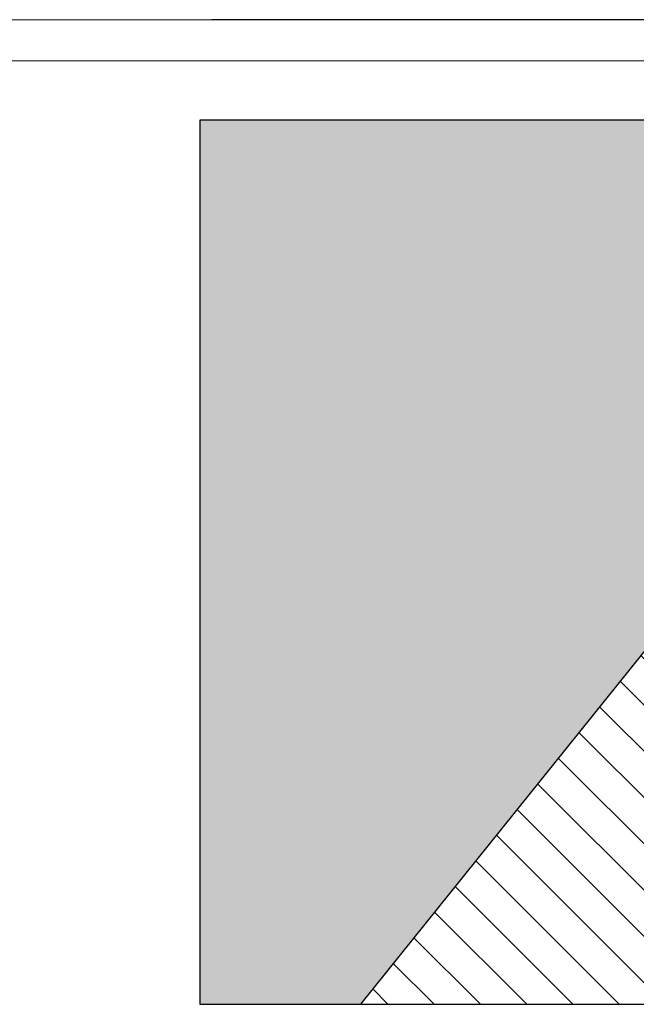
# Model space of a CAD drawing. Header units: millimetres. Extents: x 0 to 39025, y -31299 to 8400.
# Tile 232 of 256: x 13595 to 15092, y -9637 to -7249. Entities that reach past the tile are written whole.
import ezdxf

# ---------------------------------------------------------------- set-up
doc = ezdxf.new("R2010")
doc.units = ezdxf.units.MM
for name, color, linetype in [('FORMAT', 7, 'Continuous'), ('ODMIKI varnostni', 252, 'Continuous'), ('SREDNJICE_IN_TOCKE', 252, 'Continuous')]:
    doc.layers.add(name, color=color, linetype=linetype)

msp = doc.modelspace()

# ---------------------------------------------------------------- hatches: boundary and pattern name
at = {"layer": 'ODMIKI varnostni'}
h = msp.add_hatch(dxfattribs=at)
h.set_pattern_fill('ANSI31', color=256, scale=25, angle=90)
h.set_pattern_definition([(135, (11293.22, -17891.15), (-56.1266, -56.1266), [])])
h.paths.add_polyline_path([(15422, -9637), (15422, -8394), (14422, -9637)])
at = {"layer": 'SREDNJICE_IN_TOCKE'}
h = msp.add_hatch(color=256, dxfattribs=at)
h.dxf.hatch_style = 1
edge = h.paths.add_edge_path()
edge.add_line((17661.7, -7493.4), (14032.2, -7493.4))
edge.add_line((14032.2, -7493.4), (14032.2, -9637))
edge.add_line((14032.2, -9637), (14422, -9637))
edge.add_line((14422, -9637), (15422, -8394))
edge.add_spline(control_points=[(15422, -8390.3), (15422, -8390.3), (15422, -8388.3), (15422, -8386.4)], knot_values=[0.5, 0.5, 0.5, 0.5, 1, 1, 1, 1], degree=3, periodic=0)
edge.add_spline(control_points=[(15422, -8386.4), (15422, -8384.4), (15422, -8382.5), (15422, -8382.5)], knot_values=[0, 0, 0, 0, 0.5, 0.5, 0.5, 0.5], degree=3, periodic=0)
edge.add_spline(control_points=[(15423, -8381.4), (15423, -8381.4), (15710, -8381.4), (15997, -8381.4)], knot_values=[0.5, 0.5, 0.5, 0.5, 1, 1, 1, 1], degree=3, periodic=0)
edge.add_spline(control_points=[(15997, -8381.4), (16283.9, -8381.4), (16570.9, -8381.4), (16570.9, -8381.4)], knot_values=[0, 0, 0, 0, 0.5, 0.5, 0.5, 0.5], degree=3, periodic=0)
edge.add_spline(control_points=[(16572, -8382.5), (16572, -8382.5), (16572, -8384.4), (16572, -8386.4)], knot_values=[0.5, 0.5, 0.5, 0.5, 1, 1, 1, 1], degree=3, periodic=0)
edge.add_line((16572, -8394), (17572, -9637))
edge.add_line((17572, -9637), (17661.7, -9637))
edge.add_line((17661.7, -9637), (17661.7, -7493.4))

# ---------------------------------------------------------------- linework, layer by layer
at = {"layer": 'FORMAT', "color": 7, "linetype": 'Continuous', "lineweight": 18, "ltscale": 27}
for p, q in [((0, -7249.4), (18568, -7249.4)), ((500, -7349.4), (18468, -7349.4))]:
    msp.add_line(p, q, dxfattribs=at)
at = {"layer": 'ODMIKI varnostni'}
msp.add_line((18568, -7249.4), (14061.8, -7249.4), dxfattribs=at)
msp.add_lwpolyline([(15422, -9637), (15422, -8394), (14422, -9637)], close=True, dxfattribs=at)
at = {"layer": 'SREDNJICE_IN_TOCKE'}
msp.add_lwpolyline([(14032.2, -9637), (17661.7, -9637), (17661.7, -7493.4), (14032.2, -7493.4)], close=True, dxfattribs=at)

doc.saveas('drawing.dxf')
